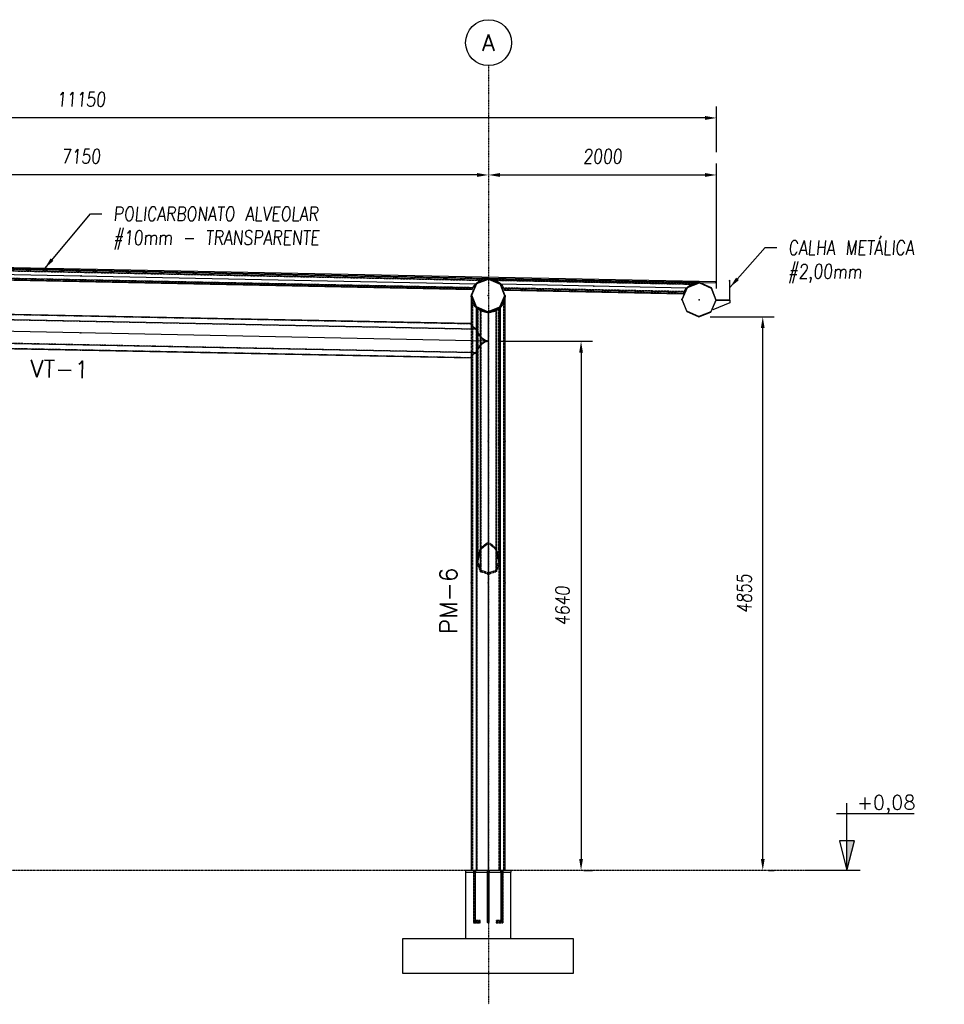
# Model space of a CAD drawing. Extents: x 635589 to 666432, y 115240 to 137507.
# Tile 2 of 7: x 641427 to 649538, y 115338 to 123973. Entities that reach past the tile are written whole.
import ezdxf
from ezdxf.enums import TextEntityAlignment as Align

# ---------------------------------------------------------------- set-up
doc = ezdxf.new("R2010")
doc.units = 0
doc.header["$LTSCALE"] = 10
doc.header["$MEASUREMENT"] = 0
doc.linetypes.add('DASHDOT', pattern=[1, 0.5, -0.25, 0, -0.25])
doc.linetypes.add('HIDDEN', pattern=[0.375, 0.25, -0.125])
doc.layers.get('0').update_dxf_attribs({"linetype": 'CONTINUOUS'})
doc.layers.get('Defpoints').update_dxf_attribs({"linetype": 'CONTINUOUS'})
for name, color, linetype in [('A', 2, 'DASHDOT'), ('BOLA', 4, 'CONTINUOUS'), ('COTAS', 7, 'CONTINUOUS'), ('FORIR', 4, 'CONTINUOUS'), ('G', 3, 'CONTINUOUS'), ('G-SIMBOLO', 4, 'CONTINUOUS'), ('mark3d', 2, 'CONTINUOUS'), ('MV', 7, 'CONTINUOUS'), ('S', 7, 'CONTINUOUS'), ('TR', 6, 'HIDDEN'), ('TXT1', 7, 'CONTINUOUS')]:
    doc.layers.add(name, color=color, linetype=linetype)
doc.layers.add('T04', color=4, linetype='CONTINUOUS', lineweight=25)
doc.styles.add('PADRAO MTL', font='txt.shx', dxfattribs={"width": 0.8, "oblique": 5})
doc.styles.add('POS', font='ROMANS', dxfattribs={"width": 0.7})
doc.styles.add('REGUA175', font='txt.shx', dxfattribs={"width": 0.7, "height": 4.45})
doc.styles.get("Standard").update_dxf_attribs({"font": 'txt.shx', "width": 0.7, "oblique": 5})
doc.dimstyles.new('1-50', dxfattribs={"dimscale": 50, "dimtxt": 2.5, "dimasz": 2, "dimexe": 2, "dimexo": 2, "dimgap": 2, "dimtad": 1, "dimdec": 0, "dimdsep": 46, "dimtxsty": 'PADRAO MTL', "dimcen": 3, "dimclrd": 1, "dimclre": 1, "dimclrt": 7, "dimadec": 0, "dimazin": 0, "dimtfac": 1, "dimtdec": 0, "dimtmove": 0, "dimatfit": 3, "dimfxl": 1, "dimtfill": 1, "dimtolj": 1, "dimarcsym": 0})

# ---------------------------------------------------------------- blocks, each defined once
blk = doc.blocks.new('3D_INFOM')
blk.add_point((0, 0))
at = {"layer": 'FORIR', "flags": 1}
blk.add_attdef('MARK', (7.6, -4.3), '', height=5.26, dxfattribs=at)
blk = doc.blocks.new('3D_INFOTEXT')
blk.add_point((0, 0))
at = {"flags": 1}
for tag, p in [('MAR_PEZ', (7.2, 4.1)), ('POS_PEZ', (7.6, -4.3)), ('HANDLE', (7, -38.5)), ('LUN_PRO', (7.2, -21.9)), ('NOM_PRO', (7.6, -13.2)), ('MAT_PRO', (7.6, -30.1))]:
    blk.add_attdef(tag, p, '', height=5.26, dxfattribs=at)
blk = doc.blocks.new('Nivel_vd')
at = {"layer": 'G-SIMBOLO'}
for p, q in [((7.09, 0), (7.09, 11.81)), ((5.28, 10), (18.9, 10))]:
    blk.add_line(p, q, dxfattribs=at)
at = {"layer": 'G-SIMBOLO', "linetype": 'Continuous'}
blk.add_line((9.43, 0), (0, 0), dxfattribs=at)
at = {"layer": 'G-SIMBOLO'}
blk.add_lwpolyline([(7.09, 0), (8.41, 5.16), (5.78, 5.16)], close=True, dxfattribs=at)
blk.add_solid([(7.09, 0), (8.41, 5.16), (7.09, 5.16)], dxfattribs=at)
at = {"layer": 'G-SIMBOLO', "color": 2}
blk.add_attdef('0000', (8.32, 10.66), '', height=2.5, dxfattribs=at)
blk = doc.blocks.new('*D68')
at = {"layer": 'COTAS', "color": 1, "lineweight": -2, "transparency": 16777216}
for p, q in [((647484.2, 121368.1), (648045, 121368.1)), ((647945, 116612.9), (647945, 121268.1)), ((647994.5, 116512.9), (648045, 116512.9))]:
    blk.add_line(p, q, dxfattribs=at)
at = {"layer": 'COTAS', "color": 1, "transparency": 16777216}
for points in [[(647928.3, 121268.1), (647961.7, 121268.1), (647945, 121368.1)], [(647928.3, 116612.9), (647961.7, 116612.9), (647945, 116512.9)]]:
    blk.add_solid(points, dxfattribs=at)
at = {"layer": 'Defpoints', "color": 0, "transparency": 16777216}
for p in [(647384.2, 121368.1), (647945, 121368.1), (647894.5, 116512.9)]:
    blk.add_point(p, dxfattribs=at)
at = {"layer": 'COTAS', "color": 7, "transparency": 16777216, "insert": (647782.5, 118940.5), "char_height": 125, "attachment_point": 5, "rotation": 90, "style": 'PADRAO MTL', "bg_fill": 3, "box_fill_scale": 1.25, "bg_fill_color": 256, "bg_fill_true_color": 13158600, "bg_fill_transparency": 0}
blk.add_mtext('\\A1;4855', dxfattribs=at)
blk = doc.blocks.new('Bola_3')
at = {"layer": 'BOLA'}
blk.add_circle((5.04, -1.01), 4.03, dxfattribs=at)
at = {"layer": 'BOLA', "color": 3, "style": 'REGUA175'}
blk.add_attdef('Z1B', text='', height=2.85, dxfattribs=at).set_placement((5.04, -1.01), align=Align.MIDDLE)
blk = doc.blocks.new('*D69')
at = {"layer": 'COTAS', "color": 1, "lineweight": -2, "transparency": 16777216}
for p, q in [((645439.3, 122611.7), (638489.3, 122611.7)), ((638389.3, 122511.7), (638389.3, 122511.7)), ((645539.3, 122511.7), (645539.3, 122511.7))]:
    blk.add_line(p, q, dxfattribs=at)
at = {"layer": 'COTAS', "color": 1, "transparency": 16777216}
for points in [[(638489.3, 122628.4), (638489.3, 122595), (638389.3, 122611.7)], [(645439.3, 122628.4), (645439.3, 122595), (645539.3, 122611.7)]]:
    blk.add_solid(points, dxfattribs=at)
at = {"layer": 'Defpoints', "color": 0, "transparency": 16777216}
for p in [(638389.3, 122611.7), (638389.3, 122611.7), (645539.3, 122611.7)]:
    blk.add_point(p, dxfattribs=at)
at = {"layer": 'COTAS', "color": 7, "transparency": 16777216, "insert": (641964.3, 122774.2), "char_height": 125, "attachment_point": 5, "style": 'PADRAO MTL', "bg_fill": 3, "box_fill_scale": 1.25, "bg_fill_color": 256, "bg_fill_true_color": 13158600, "bg_fill_transparency": 0}
blk.add_mtext('\\A1;7150', dxfattribs=at)
blk = doc.blocks.new('*D70')
at = {"layer": 'COTAS', "color": 1, "lineweight": -2, "transparency": 16777216}
for p, q in [((647539.4, 121617.1), (647539.4, 122711.7)), ((645639.3, 122611.7), (647439.4, 122611.7)), ((645539.3, 122511.7), (645539.3, 122511.7))]:
    blk.add_line(p, q, dxfattribs=at)
at = {"layer": 'COTAS', "color": 1, "transparency": 16777216}
for points in [[(645639.3, 122628.4), (645639.3, 122595), (645539.3, 122611.7)], [(647439.4, 122628.4), (647439.4, 122595), (647539.4, 122611.7)]]:
    blk.add_solid(points, dxfattribs=at)
at = {"layer": 'Defpoints', "color": 0, "transparency": 16777216}
for p in [(645539.3, 122611.7), (647539.4, 122611.7), (647539.4, 121517.1)]:
    blk.add_point(p, dxfattribs=at)
at = {"layer": 'COTAS', "color": 7, "transparency": 16777216, "insert": (646539.3, 122774.2), "char_height": 125, "attachment_point": 5, "style": 'PADRAO MTL', "bg_fill": 3, "box_fill_scale": 1.25, "bg_fill_color": 256, "bg_fill_true_color": 13158600, "bg_fill_transparency": 0}
blk.add_mtext('\\A1;2000', dxfattribs=at)
blk = doc.blocks.new('*D72')
at = {"layer": 'COTAS', "color": 1, "lineweight": -2, "transparency": 16777216}
for p, q in [((636389.5, 122811.7), (636389.5, 123211.8)), ((647539.4, 122811.7), (647539.4, 123211.8)), ((647439.4, 123111.8), (636489.5, 123111.8))]:
    blk.add_line(p, q, dxfattribs=at)
at = {"layer": 'COTAS', "color": 1, "transparency": 16777216}
for points in [[(636489.5, 123128.4), (636489.5, 123095.1), (636389.5, 123111.8)], [(647439.4, 123128.4), (647439.4, 123095.1), (647539.4, 123111.8)]]:
    blk.add_solid(points, dxfattribs=at)
at = {"layer": 'Defpoints', "color": 0, "transparency": 16777216}
for p in [(636389.5, 123111.8), (636389.5, 122711.7), (647539.4, 122711.7)]:
    blk.add_point(p, dxfattribs=at)
at = {"layer": 'COTAS', "color": 7, "transparency": 16777216, "insert": (641964.5, 123274.3), "char_height": 125, "attachment_point": 5, "style": 'PADRAO MTL', "bg_fill": 3, "box_fill_scale": 1.25, "bg_fill_color": 256, "bg_fill_true_color": 13158600, "bg_fill_transparency": 0}
blk.add_mtext('\\A1;11150', dxfattribs=at)
blk = doc.blocks.new('mark3d1')
at = {"layer": 'mark3d', "color": 4, "style": 'POS'}
blk.add_attdef('MARK', text='', height=3, dxfattribs=at).set_placement((7.18, -1.23), align=Align.CENTER)
blk = doc.blocks.new('*D74')
at = {"layer": 'COTAS', "color": 1, "lineweight": -2, "transparency": 16777216}
for p, q in [((645635.1, 121153), (646450.9, 121153)), ((646350.9, 121053), (646350.9, 116612.9)), ((646374.4, 116512.9), (646450.9, 116512.9))]:
    blk.add_line(p, q, dxfattribs=at)
at = {"layer": 'COTAS', "color": 1, "transparency": 16777216}
for points in [[(646334.3, 121053), (646367.6, 121053), (646350.9, 121153)], [(646334.3, 116612.9), (646367.6, 116612.9), (646350.9, 116512.9)]]:
    blk.add_solid(points, dxfattribs=at)
at = {"layer": 'Defpoints', "color": 0, "transparency": 16777216}
for p in [(645535.1, 121153), (646274.4, 116512.9), (646350.9, 116512.9)]:
    blk.add_point(p, dxfattribs=at)
at = {"layer": 'COTAS', "color": 7, "transparency": 16777216, "insert": (646188.4, 118833), "char_height": 125, "attachment_point": 5, "rotation": 90, "style": 'PADRAO MTL', "bg_fill": 3, "box_fill_scale": 1.25, "bg_fill_color": 256, "bg_fill_true_color": 13158600, "bg_fill_transparency": 0}
blk.add_mtext('\\A1;4640', dxfattribs=at)

msp = doc.modelspace()

# ---------------------------------------------------------------- linework, layer by layer
for p, q in [((645336.1, 116496.8), (645336.1, 115912.8)), ((646286.1, 115912.8), (644786.1, 115912.8)), ((644786.1, 115912.8), (644786.1, 115612.8)), ((646286.1, 115612.8), (646286.1, 115912.8)), ((644786.1, 115612.8), (646286.1, 115612.8))]:
    msp.add_line(p, q)
at = {"layer": 'A'}
msp.add_line((645539.3, 123570.6), (645539.3, 115338.3), dxfattribs=at)
at = {"layer": 'G'}
for p, q in [((645539.5, 121704.8), (638390.9, 121847.8)), ((638453.1, 121831.9), (645475.8, 121691.4)), ((638500.1, 121795.6), (645427.5, 121657)), ((638523, 121759.8), (645403.1, 121622.2)), ((638528.9, 121745), (645396.7, 121607.6)), ((645432.5, 121663), (645455.6, 121681.1)), ((645455.6, 121681.1), (645475.8, 121691.4)), ((645475.8, 121691.4), (645481.8, 121694.5)), ((645481.8, 121694.5), (645510.1, 121702.5)), ((645510.1, 121702.5), (645539.5, 121704.8)), ((647388.7, 121667.8), (645539.5, 121704.8)), ((645539.5, 121704.8), (645568.7, 121701.3)), ((645539.5, 121704.8), (645539.5, 121704.8)), ((645568.7, 121701.3), (645596.6, 121692.2)), ((645596.6, 121692.2), (645602.5, 121688.9)), ((647325.3, 121654.4), (645602.5, 121688.9)), ((645602.5, 121688.9), (645622.3, 121677.8)), ((645622.3, 121677.8), (645644.6, 121658.7)), ((645396.7, 121607.6), (645399.1, 121614.9)), ((645399.1, 121614.9), (645403.1, 121622.2)), ((645403.1, 121622.2), (645413.4, 121640.6)), ((645413.4, 121640.6), (645427.5, 121657)), ((645427.5, 121657), (645432.5, 121663)), ((645644.6, 121658.7), (645649.4, 121652.6)), ((645649.4, 121652.6), (645662.8, 121635.6)), ((647277.1, 121620), (645649.4, 121652.6)), ((645662.8, 121635.6), (645672.4, 121616.8)), ((645672.4, 121616.8), (645676.2, 121609.4)), ((647252.7, 121585.2), (645672.4, 121616.8)), ((645676.2, 121609.4), (645678.2, 121602)), ((645678.2, 121602), (647246.3, 121570.6)), ((647248.7, 121578), (647252.7, 121585.2)), ((647252.7, 121585.2), (647263.1, 121603.7)), ((647263.1, 121603.7), (647277.1, 121620)), ((647277.1, 121620), (647282.2, 121626.1)), ((647282.2, 121626.1), (647305.3, 121644.2)), ((647305.3, 121644.2), (647325.3, 121654.4)), ((647325.3, 121654.4), (647331.5, 121657.6)), ((647331.5, 121657.6), (647359.8, 121665.6)), ((647359.8, 121665.6), (647388.7, 121667.8)), ((645386.5, 121554.8), (645386.4, 121554.8)), ((645386.4, 121554.8), (645386.4, 121307.9)), ((645389.3, 121525.5), (645386.5, 121554.8)), ((645397.9, 121497.4), (645389.3, 121525.5)), ((645411.7, 121471.5), (645397.9, 121497.4)), ((645675, 121497.4), (645661.2, 121471.5)), ((645683.6, 121525.5), (645675, 121497.4)), ((645686.1, 121551), (645683.6, 121525.5)), ((645686.4, 121554.6), (645686.2, 121552.3)), ((645686.4, 116512.8), (645686.4, 121554.6)), ((647246.3, 121570.6), (647248.7, 121578)), ((647657.1, 121515.1), (647657.1, 121490.1)), ((645386.4, 121307.9), (638537.1, 121444.8)), ((645428, 121451.7), (645411.7, 121471.5)), ((645430.4, 121448.7), (645428.8, 121450.6)), ((645453.1, 121430.1), (645430.4, 121448.7)), ((645430.4, 121448.7), (645430.4, 121448.7)), ((645430.4, 121448.7), (645430.4, 121263)), ((645453.1, 121430.1), (645437.6, 121442.8)), ((645479.1, 121416.2), (645453.1, 121430.1)), ((645466.9, 121422.7), (645453.1, 121430.1)), ((645479.1, 121416.2), (645466.9, 121422.7)), ((645507.2, 121407.7), (645479.1, 121416.2)), ((645507.2, 121407.7), (645479.1, 121416.2)), ((645593.9, 121416.2), (645565.7, 121407.7)), ((645619.8, 121430.1), (645593.9, 121416.2)), ((645639.6, 121446.3), (645619.8, 121430.1)), ((645642.5, 121448.7), (645640.6, 121447.2)), ((645661.2, 121471.5), (645642.5, 121448.7)), ((645642.5, 121448.7), (645642.5, 121448.7)), ((645642.5, 121448.7), (645642.5, 116512.8)), ((638493.2, 121401.8), (645430.4, 121263)), ((645532.7, 121405.2), (645507.2, 121407.7)), ((645536.4, 121404.8), (645534, 121405)), ((645536.5, 121404.8), (645536.4, 121404.8)), ((645536.4, 121404.8), (645536.4, 116512.8)), ((645565.7, 121407.7), (645536.5, 121404.8)), ((645536.4, 121154.8), (638387.1, 121297.8)), ((645389.3, 121295.7), (645386.4, 121307.9)), ((645397.9, 121283.9), (645389.3, 121295.7)), ((645411.7, 121272.8), (645397.9, 121283.9)), ((645430.4, 121263), (645411.7, 121272.8)), ((645453.1, 121217.5), (645430.4, 121263)), ((645430.4, 121050.9), (638493.2, 121189.6)), ((645479, 121183.6), (645453.1, 121217.5)), ((645507.2, 121162.4), (645479, 121183.6)), ((645536.4, 121154.8), (645507.2, 121162.4)), ((645507.2, 121148.5), (645536.4, 121154.8)), ((645536.5, 121154.8), (645536.4, 121154.8)), ((645536.4, 121154.8), (645536.5, 121154.8)), ((645536.5, 121154.8), (645536.4, 121154.8)), ((638537.1, 121144.8), (645386.4, 121007.8)), ((645430.4, 121050.9), (645453.1, 121095.5)), ((645453.1, 121095.5), (645479, 121128.4)), ((645479, 121128.4), (645507.2, 121148.5)), ((645386.4, 121007.8), (645389.3, 121019.9)), ((645386.4, 121007.8), (645386.4, 116512.8)), ((645389.3, 121019.9), (645397.9, 121031.4)), ((645397.9, 121031.4), (645411.7, 121041.8)), ((645411.7, 121041.8), (645430.4, 121050.9)), ((645430.4, 121050.9), (645430.4, 116512.8)), ((645736.8, 116512.8), (645336.8, 116512.8)), ((645336.8, 116512.8), (645336.8, 116496.8)), ((645336.8, 116496.8), (645736.8, 116496.8)), ((645736.8, 116496.8), (645736.8, 116512.8))]:
    msp.add_line(p, q, dxfattribs=at)
for points in [[(647537.1, 121515.1), (647657.1, 121515.1), (647657.1, 121690.1), (647650.1, 121683.1), (647651.5, 121681.7)], [(647537.1, 121517.1), (647655.1, 121517.1), (647655.1, 121685.3), (647651.5, 121681.7)], [(647657.1, 121490.1), (647506.8, 121427.5)]]:
    msp.add_lwpolyline(points, dxfattribs=at)
at = {"layer": 'S'}
for p, q in [((645539.3, 121704.7), (645432.5, 121663)), ((645436.9, 121658.4), (645539.3, 121698.4)), ((645539.5, 121704.8), (645539.3, 121704.7)), ((645539.3, 121698.4), (645640.1, 121654.3)), ((645644.6, 121658.7), (645539.5, 121704.8)), ((645432.5, 121663), (645386.5, 121557.8)), ((645392.8, 121557.7), (645436.9, 121658.4)), ((645640.1, 121654.3), (645680.1, 121551.9)), ((645686.4, 121551.8), (645644.6, 121658.7)), ((647282.2, 121626.1), (647236.2, 121520.9)), ((647238.8, 121520.8), (647284.1, 121624.1)), ((647389.1, 121667.8), (647282.2, 121626.1)), ((647284.1, 121624.1), (647389.1, 121665.2)), ((647494.3, 121621.8), (647389.1, 121667.9)), ((647389.1, 121667.9), (647389.1, 121667.8)), ((647389.1, 121665.2), (647492.4, 121620)), ((647492.4, 121620), (647533.5, 121514.9)), ((647536.1, 121514.9), (647494.3, 121621.8)), ((645386.5, 121557.8), (645428.3, 121450.9)), ((645432.9, 121455.3), (645392.8, 121557.7)), ((645680.1, 121551.9), (645636, 121451.2)), ((645640.4, 121446.6), (645686.4, 121551.8)), ((647236.2, 121520.9), (647278, 121414)), ((647279.9, 121415.8), (647238.8, 121520.8)), ((647533.5, 121514.9), (647488.2, 121411.6)), ((647490.1, 121409.7), (647536.1, 121514.9)), ((645428.3, 121450.9), (645533.5, 121404.8)), ((645533.6, 121411.2), (645432.9, 121455.3)), ((645533.5, 121404.8), (645640.4, 121446.6)), ((645636, 121451.2), (645533.6, 121411.2)), ((647278, 121414), (647383.1, 121367.9)), ((647383.2, 121370.6), (647279.9, 121415.8)), ((647383.1, 121367.9), (647490.1, 121409.7)), ((647488.2, 121411.6), (647383.2, 121370.6))]:
    msp.add_line(p, q, dxfattribs=at)
at = {"layer": 'TR'}
for p, q in [((645504.1, 121700.8), (638425.2, 121842.3)), ((638459.3, 121828.4), (645469.5, 121688.2)), ((638521.3, 121763.2), (645405, 121625.5)), ((638527.5, 121749.8), (645398.2, 121612.4)), ((647353.5, 121663.8), (645574.6, 121699.3)), ((647319, 121651.2), (645608.7, 121685.4)), ((647254.6, 121588.5), (645670.7, 121620.2)), ((645676.9, 121606.8), (647247.9, 121575.4)), ((645686.2, 121552.3), (645686.1, 121551)), ((647536.1, 121515), (647536.1, 121514.8)), ((645386.4, 121305.2), (638537.1, 121442.2)), ((645399.1, 121495), (645399.1, 121282.8)), ((645428.8, 121450.6), (645428, 121451.7)), ((645437.6, 121442.8), (645437.6, 121248.5)), ((645439.4, 116512.8), (645439.4, 121441.4)), ((645445.6, 121436.2), (645445.6, 121232.5)), ((645466.9, 121422.7), (645466.9, 121113)), ((645466.9, 121422.7), (645466.9, 121199.4)), ((645472.6, 121419.7), (645472.6, 119326.9)), ((645593.9, 121416.2), (645565.7, 121407.7)), ((645608.4, 121423.9), (645593.9, 121416.2)), ((645602.7, 121420.9), (645602.7, 119325.7)), ((645619.8, 121430.1), (645608.4, 121423.9)), ((645608.4, 121423.9), (645608.4, 119330.6)), ((645637.6, 121444.7), (645619.8, 121430.1)), ((645629.6, 119216.4), (645629.6, 121438.1)), ((645633.5, 116512.8), (645633.5, 121441.3)), ((645637.6, 119209.9), (645637.6, 121444.7)), ((645640.6, 121447.2), (645639.6, 121446.3)), ((645673.7, 116512.8), (645673.7, 121494.9)), ((638494.7, 121399.9), (645428.8, 121261.2)), ((645532.7, 121405.2), (645507.2, 121407.7)), ((645534, 121405), (645532.7, 121405.2)), ((645534, 121405), (645532.7, 121405.2)), ((645533.6, 121404.9), (645533.4, 121404.9)), ((645536.5, 121404.8), (645534, 121405)), ((645537.6, 121404.9), (645536.5, 121404.8)), ((645565.7, 121407.7), (645537.6, 121404.9)), ((645537.6, 121404.9), (645537.6, 119391.1)), ((645386.4, 121307.9), (645386.4, 121007.8)), ((645386.4, 121307.9), (645386.4, 121305.2)), ((645389.3, 121293), (645386.4, 121305.2)), ((645397.9, 121281.2), (645389.3, 121293)), ((645411.7, 121270.2), (645397.9, 121281.2)), ((645399.1, 121282.8), (645399.1, 121032.3)), ((645428.8, 121261.2), (645411.7, 121270.2)), ((645430.4, 121256.6), (645428.8, 121261.2)), ((645430.4, 121263), (645430.4, 121050.9)), ((645453.1, 121211.1), (645430.4, 121256.6)), ((645437.6, 121248.5), (645437.6, 121065.1)), ((645428.8, 121052.8), (638494.7, 121191.5)), ((645445.6, 121232.5), (645445.6, 121080.8)), ((645479, 121177.2), (645453.1, 121211.1)), ((645466.9, 121199.4), (645466.9, 121113)), ((645507.2, 121156), (645479, 121177.2)), ((645479, 121134.8), (645507.2, 121154.9)), ((645509.5, 121155.4), (645507.2, 121156)), ((645507.2, 121154.9), (645509.5, 121155.4)), ((638537.1, 121147.4), (645386.4, 121010.5)), ((645430.4, 121057.3), (645453.1, 121101.9)), ((645437.6, 121065.1), (645437.6, 119211.8)), ((645445.6, 121080.8), (645445.6, 119218.4)), ((645453.1, 121101.9), (645479, 121134.8)), ((645466.9, 121113), (645466.9, 119331.9)), ((645386.4, 121010.5), (645389.3, 121022.5)), ((645386.4, 121010.5), (645386.4, 121007.8)), ((645389.3, 121022.5), (645397.9, 121034)), ((645397.9, 121034), (645411.7, 121044.5)), ((645399.1, 121032.3), (645399.1, 116512.8)), ((645411.7, 121044.5), (645428.8, 121052.8)), ((645428.8, 121052.8), (645430.4, 121057.3)), ((645466.9, 119331.9), (645479.1, 119345.5)), ((645479.1, 119345.5), (645507.2, 119370.5)), ((645479.1, 119334.2), (645507.2, 119359.2)), ((645507.2, 119370.5), (645536.5, 119390.5)), ((645507.2, 119359.2), (645536.5, 119379.2)), ((645536.5, 119390.5), (645537.6, 119391.1)), ((645536.5, 119379.2), (645537.6, 119379.8)), ((645537.6, 119391.1), (645537.6, 119379.8)), ((645537.6, 119391.1), (645565.7, 119371.9)), ((645537.6, 119379.8), (645565.7, 119360.6)), ((645537.6, 119379.8), (645537.6, 119119.6)), ((645565.7, 119371.9), (645593.9, 119346.9)), ((645565.7, 119360.6), (645593.9, 119335.5)), ((645593.9, 119346.9), (645608.4, 119330.6)), ((645437.6, 119211.8), (645453.1, 119277.4)), ((645453.1, 119277.4), (645466.9, 119331.9)), ((645453.1, 119250.1), (645472.6, 119326.9)), ((645466.9, 119331.9), (645466.9, 119131.9)), ((645472.6, 119326.9), (645479.1, 119334.2)), ((645472.6, 119326.9), (645472.6, 119142.9)), ((645593.9, 119335.5), (645602.7, 119325.7)), ((645602.7, 119325.7), (645619.8, 119258.1)), ((645602.7, 119325.7), (645602.7, 119141.7)), ((645608.4, 119330.6), (645608.4, 119130.6)), ((645608.4, 119330.6), (645619.8, 119285.4)), ((645619.8, 119285.4), (645637.6, 119209.9)), ((645619.8, 119258.1), (645629.6, 119216.4)), ((645437.6, 119211.8), (645453.1, 119171.6)), ((645445.6, 119218.4), (645453.1, 119250.1)), ((645445.6, 119218.4), (645453.1, 119199)), ((645453.1, 119199), (645472.6, 119142.9)), ((645453.1, 119171.6), (645466.9, 119131.9)), ((645602.7, 119141.7), (645619.8, 119190.9)), ((645619.8, 119190.9), (645629.6, 119216.4)), ((645619.8, 119163.6), (645637.6, 119209.9)), ((645466.9, 119131.9), (645479.1, 119131.3)), ((645472.6, 119142.9), (645479.1, 119142.6)), ((645479.1, 119142.6), (645507.2, 119134.6)), ((645479.1, 119131.3), (645507.2, 119123.3)), ((645507.2, 119134.6), (645536.5, 119120.4)), ((645507.2, 119123.3), (645536.5, 119109.1)), ((645536.5, 119120.4), (645537.6, 119119.6)), ((645536.5, 119109.1), (645537.6, 119108.3)), ((645537.6, 119119.6), (645565.7, 119133.3)), ((645537.6, 119108.3), (645565.7, 119121.9)), ((645537.6, 119119.6), (645537.6, 119108.3)), ((645565.7, 119133.3), (645593.9, 119141.2)), ((645565.7, 119121.9), (645593.9, 119129.9)), ((645593.9, 119141.2), (645602.7, 119141.7)), ((645593.9, 119129.9), (645608.4, 119130.6)), ((645608.4, 119130.6), (645619.8, 119163.6)), ((645406.3, 116512.8), (645406.3, 116496.8)), ((645410, 116512.8), (645407.2, 116512.8)), ((645407.2, 116512.8), (645407.2, 116496.8)), ((645407.2, 116496.8), (645407.2, 116053.3)), ((645410, 116496.8), (645410, 116512.8)), ((645416.8, 116512.8), (645410, 116512.8)), ((645410, 116512.8), (645410, 116496.8)), ((645410, 116496.8), (645410, 116056)), ((645423.5, 116512.8), (645416.8, 116512.8)), ((645416.8, 116512.8), (645416.8, 116496.8)), ((645416.8, 116496.8), (645416.8, 116062.8)), ((645426.3, 116512.8), (645423.5, 116512.8)), ((645423.5, 116512.8), (645423.5, 116496.8)), ((645423.5, 116496.8), (645423.5, 116069.5)), ((645426.3, 116496.8), (645426.3, 116512.8)), ((645426.3, 116072.3), (645426.3, 116496.8)), ((645426.3, 116072.3), (645426.3, 116496.8)), ((645427.3, 116496.8), (645427.3, 116512.8)), ((645526.3, 116512.8), (645526.3, 116496.8)), ((645530, 116512.8), (645527.2, 116512.8)), ((645527.2, 116512.8), (645527.2, 116496.8)), ((645527.2, 116496.8), (645527.2, 116062.8)), ((645536.8, 116512.8), (645530, 116512.8)), ((645530, 116496.8), (645530, 116512.8)), ((645530, 116056), (645530, 116496.8)), ((645543.5, 116512.8), (645536.8, 116512.8)), ((645536.8, 116496.8), (645536.8, 116512.8)), ((645536.8, 116053.3), (645536.8, 116496.8)), ((645543.5, 116496.8), (645543.5, 116512.8)), ((645546.3, 116512.8), (645543.5, 116512.8)), ((645543.5, 116069.5), (645543.5, 116496.8)), ((645543.5, 116056), (645543.5, 116496.8)), ((645546.3, 116496.8), (645546.3, 116512.8)), ((645546.3, 116062.8), (645546.3, 116496.8)), ((645547.3, 116496.8), (645547.3, 116512.8)), ((645645.4, 116512.8), (645645.4, 116496.8)), ((645646.3, 116512.8), (645646.3, 116496.8)), ((645647.2, 116512.8), (645647.2, 116496.8)), ((645647.2, 116496.8), (645647.2, 116072.3)), ((645650, 116496.8), (645650, 116512.8)), ((645650, 116069.5), (645650, 116496.8)), ((645656.8, 116496.8), (645656.8, 116512.8)), ((645656.8, 116062.8), (645656.8, 116496.8)), ((645663.5, 116496.8), (645663.5, 116512.8)), ((645663.5, 116056), (645663.5, 116496.8)), ((645666.3, 116496.8), (645666.3, 116512.8)), ((645666.3, 116053.3), (645666.3, 116496.8)), ((645666.4, 116496.8), (645666.4, 116512.8)), ((645667.3, 116496.8), (645667.3, 116512.8)), ((645407.2, 116053.3), (645410, 116056)), ((645407.2, 116053.3), (645410, 116056)), ((645410, 116056), (645416.8, 116062.8)), ((645410, 116056), (645416.8, 116062.8)), ((645410, 116056), (645466.8, 116056)), ((645410, 116056), (645466.8, 116056)), ((645416.8, 116062.8), (645423.5, 116069.5)), ((645416.8, 116062.8), (645423.5, 116069.5)), ((645416.8, 116062.8), (645466.8, 116062.8)), ((645416.8, 116062.8), (645466.8, 116062.8)), ((645423.5, 116069.5), (645426.3, 116072.3)), ((645423.5, 116069.5), (645426.3, 116072.3)), ((645423.5, 116069.5), (645466.8, 116069.5)), ((645423.5, 116069.5), (645466.8, 116069.5)), ((645466.8, 116072.3), (645426.3, 116072.3)), ((645466.8, 116072.3), (645426.3, 116072.3)), ((645466.8, 116069.5), (645466.8, 116072.3)), ((645466.8, 116062.8), (645466.8, 116069.5)), ((645466.8, 116056), (645466.8, 116062.8)), ((645466.8, 116053.3), (645466.8, 116056)), ((645530, 116069.5), (645527.2, 116062.8)), ((645527.2, 116062.8), (645527.2, 116062.8)), ((645527.2, 116062.8), (645530, 116056)), ((645536.8, 116072.3), (645530, 116069.5)), ((645536.8, 116072.3), (645530, 116069.5)), ((645536.8, 116053.3), (645530, 116056)), ((645530, 116056), (645530, 116056)), ((645530, 116056), (645536.8, 116053.3)), ((645543.5, 116069.5), (645536.8, 116072.3)), ((645543.5, 116069.5), (645536.8, 116072.3)), ((645543.5, 116056), (645536.8, 116053.3)), ((645536.8, 116053.3), (645543.5, 116056)), ((645543.5, 116069.5), (645543.5, 116069.5)), ((645546.3, 116062.8), (645543.5, 116069.5)), ((645543.5, 116056), (645546.3, 116062.8)), ((645543.5, 116056), (645543.5, 116056)), ((645546.3, 116062.8), (645546.3, 116062.8)), ((645647.2, 116072.3), (645606.8, 116072.3)), ((645606.8, 116072.3), (645606.8, 116069.5)), ((645606.8, 116069.5), (645650, 116069.5)), ((645606.8, 116069.5), (645606.8, 116062.8)), ((645606.8, 116062.8), (645656.8, 116062.8)), ((645606.8, 116062.8), (645606.8, 116056)), ((645606.8, 116056), (645663.5, 116056)), ((645606.8, 116056), (645606.8, 116053.3)), ((645650, 116069.5), (645647.2, 116072.3)), ((645656.8, 116062.8), (645650, 116069.5)), ((645663.5, 116056), (645656.8, 116062.8)), ((645666.3, 116053.3), (645663.5, 116056)), ((645407.2, 116053.3), (645466.8, 116053.3)), ((645466.8, 116053.3), (645407.2, 116053.3)), ((645536.8, 116053.3), (645536.8, 116053.3)), ((645606.8, 116053.3), (645666.3, 116053.3))]:
    msp.add_line(p, q, dxfattribs=at)
at = {"layer": 'TR', "color": 253}
msp.add_line((648328.4, 116512.9), (635591.5, 116512.9), dxfattribs=at)

# ---------------------------------------------------------------- block references
for p in [(641966.1, 121776.3), (641964.1, 121676.3), (645539.5, 121704.8), (646465, 121686.3), (646463, 121586.3), (647389.1, 121667.9), (647236.2, 121520.9), (641964.8, 121376.3), (645533.5, 121404.8), (641958.8, 121076.4), (645386.4, 120276.5), (645686.4, 120276.5), (645386.4, 119033.8), (645686.4, 119033.8)]:
    msp.add_blockref('3D_INFOTEXT', p)
ref = msp.add_blockref('Nivel_vd', (648328.4, 116512.9), dxfattribs=dict(xscale=50, yscale=50, zscale=50))
ref.add_attrib('0000', '+0,08', (648771.6, 117046.1), dxfattribs={"layer": 'G-SIMBOLO', "color": 2, "height": 125})
at = {"layer": 'G'}
for p in [(641965.2, 121727.7), (646464.1, 121637.7), (645536.5, 121554.8), (647386.1, 121517.9), (641961.8, 121226.3), (645537.6, 120276.5), (645536.4, 119033.8), (645536.8, 116504.8)]:
    msp.add_blockref('3D_INFOM', p, dxfattribs=at)
at = {"layer": 'MV', "xscale": 50, "yscale": 50, "zscale": 50}
msp.add_blockref('Bola_3', (645287.6, 123822.4), dxfattribs=at).add_auto_attribs({'Z1B': 'A'})
at = {"layer": 'TXT1', "xscale": 50, "yscale": 50, "zscale": 50}
for p, rotation, values in [((641417.6, 120903.2), 358.8542477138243, {'MARK': 'VT-1'}), ((645202.1, 118517.2), 90, {'MARK': 'PM-6'})]:
    msp.add_blockref('mark3d1', p, dxfattribs=dict(at, rotation=rotation)).add_auto_attribs(values)

# ---------------------------------------------------------------- leaders
at = {"layer": 'COTAS', "annotation_type": 0, "has_hookline": 1, "hookline_direction": 0}
for points, text_width in [([(641646.1, 121792.8), (642047.5, 122271), (642147.5, 122271)], 2175.8), ([(647657.1, 121626.1), (647967.4, 121974.1), (648067.4, 121974.1)], 1335.2)]:
    msp.add_leader(points, dimstyle='1-50', override={"dimgap": 2, "dimtad": 0}, dxfattribs=dict(at, text_width=text_width))

# ---------------------------------------------------------------- next in the draw order: texts
at = {"layer": 'COTAS', "color": 7, "char_height": 125, "attachment_point": 1, "style": 'PADRAO MTL', "bg_fill": 3, "box_fill_scale": 1.25, "bg_fill_color": 256, "bg_fill_true_color": 13158600, "bg_fill_transparency": 0}
for s, insert in [('POLICARBONATO ALVEOLAR\\P#10mm - TRANSPARENTE', (642247.5, 122333.5)), ('CALHA METÁLICA\\P#2,00mm', (648167.4, 122036.6))]:
    msp.add_mtext(s, dxfattribs=dict(at, insert=insert))

# ---------------------------------------------------------------- next in the draw order: dimensions: what is measured, and where the dimension line sits
at = {"layer": 'COTAS'}
dim = msp.add_linear_dim(base=(638389.3, 122611.7), p1=(645539.3, 122611.7), p2=(638389.3, 122611.7), dimstyle='1-50', dxfattribs=at)
dim.commit()
dim.dimension.update_dxf_attribs({"geometry": '*D69', "text_midpoint": (641964.3, 122774.2)})
for base, p1, p2, picture, middle in [((647945, 121368.1), (647894.5, 116512.9), (647384.2, 121368.1), '*D68', (647782.5, 118940.5)), ((646350.9, 116512.9), (645535.1, 121153), (646274.4, 116512.9), '*D74', (646188.4, 118833))]:
    dim = msp.add_linear_dim(base=base, p1=p1, p2=p2, angle=90, dimstyle='1-50', dxfattribs=at)
    dim.commit()
    dim.dimension.update_dxf_attribs({"geometry": picture, "text_midpoint": middle})

# ---------------------------------------------------------------- next in the draw order: linework, layer by layer
msp.add_line((645736.1, 115912.8), (645736.1, 116496.8))

# ---------------------------------------------------------------- next in the draw order: dimensions: what is measured, and where the dimension line sits
dim = msp.add_linear_dim(base=(647539.4, 122611.7), p1=(645539.3, 122611.7), p2=(647539.4, 121517.1), dimstyle='1-50', dxfattribs=at)
dim.commit()
dim.dimension.update_dxf_attribs({"geometry": '*D70', "text_midpoint": (646539.3, 122774.2)})

# ---------------------------------------------------------------- next in the draw order: linework, layer by layer
at = {"layer": 'T04'}
msp.add_lwpolyline([(636386.3, 121888), (647534.1, 121665), (647534.3, 121675), (636386.5, 121898)], close=True, dxfattribs=at)

# ---------------------------------------------------------------- next in the draw order: dimensions: what is measured, and where the dimension line sits
at = {"layer": 'COTAS'}
dim = msp.add_linear_dim(base=(636389.5, 123111.8), p1=(647539.4, 122711.7), p2=(636389.5, 122711.7), dimstyle='1-50', dxfattribs=at)
dim.commit()
dim.dimension.update_dxf_attribs({"geometry": '*D72', "text_midpoint": (641964.5, 123274.3)})

doc.saveas('drawing.dxf')
